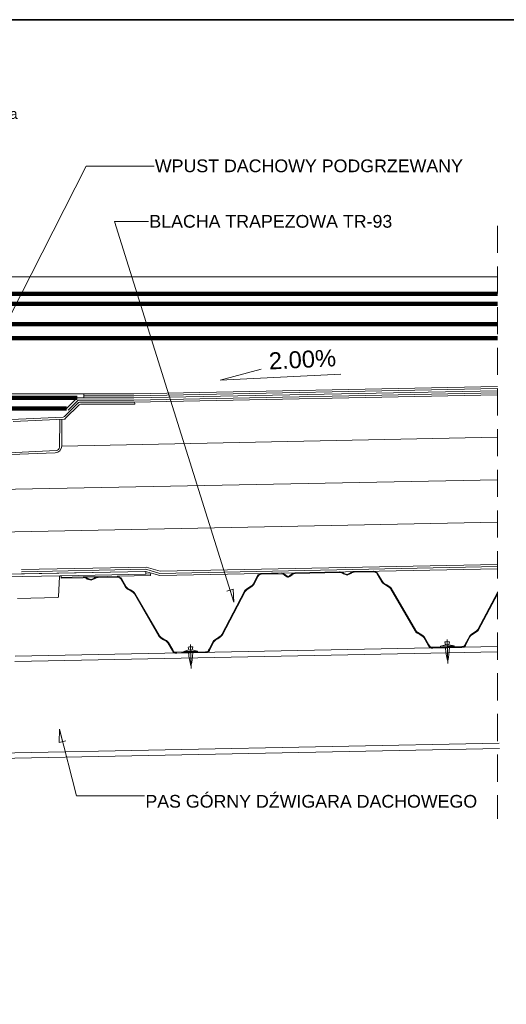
# Model space of a CAD drawing. Header units: millimetres. Extents: x -3262 to 9, y -3066 to -755.
# Tile 9 of 9: x -1410 to -837, y -1917 to -755. Entities that reach past the tile are written whole.
import ezdxf

# ---------------------------------------------------------------- set-up
doc = ezdxf.new("R2010")
doc.units = ezdxf.units.MM
doc.header["$MEASUREMENT"] = 0
for name, pattern in [('ACAD_ISO03W100', [2500, 1250, -1250]), ('Dashed', [5644.44, 2822.22, -2822.22]), ('JIS_02_2.0', [48, 32, -16])]:
    doc.linetypes.add(name, pattern=pattern)
for name, color, linetype, lineweight, true_color in [('a___cienka___0.15_Nr_pióra__10', 7, 'Continuous', 211, 0xb8231b), ('a___ocieplenie_Nr_pióra__214', 7, 'Continuous', 20, 0xcc0000), ('a___przekrojowa___0.5_Nr_pióra__160', 7, 'Continuous', 20, 0x020602), ('MAPA SKAN_Nr_pióra__3', 7, 'Continuous', 35, 0x008200)]:
    doc.layers.add(name, color=color, linetype=linetype, lineweight=lineweight, true_color=true_color)
for name, color, linetype, lineweight in [('a___widokowa_0.25_Nr_pióra__130', 5, 'Continuous', 20), ('Budowlane - Opisy_Nr_pióra__7', 7, 'Continuous', 13), ('detale_Nr_pióra__7', 7, 'Continuous', 13), ('Wyposazenie Wew - Aranzacja Bistro 160 - Opisy_Nr_pióra__7', 7, 'Continuous', 13)]:
    doc.layers.add(name, color=color, linetype=linetype, lineweight=lineweight)
doc.styles.add('GENERATED_STYLE_1', font='txt')
doc.linetypes.add('BATTING', pattern='A,0,[1,D1 - Zamość - pawilon - detal D1 i D21.Shx,S=2.01587e-05,R=0,X=0,Y=0],-10.16254,0', length=10.16254)

msp = doc.modelspace()

# ---------------------------------------------------------------- linework, layer by layer
at = {"layer": 'a___cienka___0.15_Nr_pióra__10', "linetype": 'Continuous'}
for p, q in [((-2171.4, -1078.6), (-847.1, -1078.6)), ((-2171.4, -1090.5), (-847.1, -1090.5)), ((-1456.5, -1114.6), (-847.1, -1114.6)), ((-1452.1, -1131.1), (-847.1, -1131.1)), ((-1342.7, -1201.5), (-1433.4, -1201.5)), ((-1355.2, -1214), (-1430.1, -1214))]:
    msp.add_line(p, q, dxfattribs=at)
at = {"layer": 'a___ocieplenie_Nr_pióra__214', "linetype": 'BATTING'}
for p, q in [((-847.1, -1247.9), (-1360.7, -1258.2)), ((-847.1, -1347.9), (-1448, -1359.9))]:
    msp.add_line(p, q, dxfattribs=at)
at = {"layer": 'a___przekrojowa___0.5_Nr_pióra__160', "linetype": 'Continuous'}
for p, q in [((-1357.7, -1223.5), (-1341.2, -1207)), ((-1275.8, -1206.5), (-1339.8, -1206.5)), ((-1274.8, -1207.5), (-1274.8, -1208.9)), ((-1356.6, -1225.9), (-1340.2, -1209.4)), ((-1274.8, -1208.9), (-1338.8, -1208.9)), ((-1359, -1224.1), (-1420.4, -1226.9)), ((-1357.9, -1226.5), (-1418.2, -1229.4)), ((-1363.6, -1259.4), (-1363.2, -1226.7)), ((-1360.7, -1226.6), (-1360.7, -1258.2)), ((-1423.6, -1266.3), (-1367.4, -1263.4)), ((-1368.4, -1266.2), (-1420.9, -1268.1)), ((-1424.7, -1409.4), (-1262.8, -1406.1)), ((-1363.3, -1412.2), (-1364.5, -1436)), ((-1362.4, -1411.2), (-1361.6, -1411.2)), ((-1361.6, -1413.2), (-1361.6, -1411.2)), ((-1361.6, -1413.2), (-1361.6, -1414.1)), ((-1335.5, -1413.6), (-1361.6, -1414.1)), ((-1335.5, -1412.7), (-1334.5, -1412.7)), ((-1335.5, -1413.6), (-1334.5, -1413.5)), ((-1318.9, -1412.4), (-1334.5, -1412.7)), ((-1331.2, -1413.7), (-1334.5, -1412.7)), ((-1331.8, -1414.4), (-1334.5, -1413.5)), ((-1330.8, -1415.2), (-1331.8, -1414.4)), ((-1330.2, -1414.5), (-1331.2, -1413.7)), ((-1326.3, -1416.5), (-1330.8, -1415.2)), ((-1326.3, -1415.7), (-1330.2, -1414.5)), ((-1326.3, -1415.7), (-1322.6, -1414.1)), ((-1326.3, -1416.5), (-1322, -1414.7)), ((-1322.6, -1414.1), (-1322, -1413.6)), ((-1322, -1413.6), (-1318.9, -1412.4)), ((-1322, -1414.7), (-1321.5, -1414.3)), ((-1321.5, -1414.3), (-1318.9, -1413.2)), ((-1318, -1413.2), (-1318.9, -1413.2)), ((-1295.3, -1412.8), (-1318, -1413.2)), ((-1294.7, -1411.9), (-1295.3, -1411.9)), ((-1294.7, -1412.8), (-1295.3, -1412.8)), ((-1256.2, -1411.1), (-1294.7, -1411.9)), ((-1290.7, -1413.9), (-1294.7, -1411.9)), ((-1291.5, -1414.4), (-1294.7, -1412.8)), ((-1291.2, -1414.9), (-1291.5, -1414.4)), ((-1285.5, -1424.6), (-1291.2, -1414.9)), ((-1290.4, -1414.5), (-1290.7, -1413.9)), ((-1284.8, -1424.2), (-1290.4, -1414.5)), ((-1261.8, -1407.1), (-1261.7, -1409.2)), ((-1261.7, -1409.2), (-1256.2, -1409.1)), ((-1256.2, -1409.1), (-1256.2, -1411.1)), ((-1135.2, -1421.2), (-1130, -1411.2)), ((-1134.5, -1421.6), (-1129.2, -1411.6)), ((-1130, -1411.2), (-1129.4, -1410.1)), ((-1129.4, -1410.1), (-1126.5, -1408.5)), ((-1129.2, -1411.6), (-1128.6, -1410.6)), ((-1128.6, -1410.6), (-1126.5, -1409.4)), ((-1125.8, -1408.5), (-1126.5, -1408.5)), ((-1125.8, -1409.4), (-1126.5, -1409.4)), ((-1101.6, -1408), (-1125.8, -1408.5)), ((-1101.6, -1408.9), (-1125.8, -1409.4)), ((-1098.3, -1409.2), (-1101.6, -1408)), ((-1098.9, -1409.8), (-1101.6, -1408.9)), ((-1098.8, -1409.9), (-1098.9, -1409.8)), ((-1097.6, -1410.9), (-1098.8, -1409.9)), ((-1098.3, -1409.2), (-1098.3, -1409.2)), ((-1097, -1410.2), (-1098.3, -1409.2)), ((-1095.6, -1412.4), (-1097.6, -1410.9)), ((-1095.1, -1411.7), (-1097, -1410.2)), ((-1094.6, -1412.9), (-1095.6, -1412.4)), ((-1094.4, -1412.1), (-1095.1, -1411.7)), ((-1093.6, -1413), (-1094.6, -1412.9)), ((-1093.7, -1412.1), (-1094.4, -1412.1)), ((-1093.7, -1412.1), (-1093, -1411.9)), ((-1093.6, -1413), (-1092.6, -1412.7)), ((-1093, -1411.9), (-1092.2, -1411.4)), ((-1092.6, -1412.7), (-1091.7, -1412.1)), ((-1092.2, -1411.4), (-1089.9, -1409.5)), ((-1091.7, -1412.1), (-1089.3, -1410.1)), ((-1089.9, -1409.5), (-1089.7, -1409.3)), ((-1089.7, -1409.3), (-1089.6, -1409.1)), ((-1089.6, -1409.1), (-1085.8, -1407.7)), ((-1089.3, -1410.1), (-1089.1, -1409.9)), ((-1089.1, -1409.9), (-1089, -1409.8)), ((-1089, -1409.8), (-1085.8, -1408.6)), ((-1085.6, -1407.7), (-1085.8, -1407.7)), ((-1085.6, -1408.6), (-1085.8, -1408.6)), ((-1033.5, -1406.7), (-1085.6, -1407.7)), ((-1033.4, -1407.5), (-1085.6, -1408.6)), ((-1033.5, -1406.7), (-1032.5, -1406.6)), ((-1033.4, -1407.5), (-1032.4, -1407.5)), ((-1029.2, -1407.7), (-1032.5, -1406.6)), ((-1029.7, -1408.3), (-1032.4, -1407.5)), ((-1028.8, -1409.1), (-1029.7, -1408.3)), ((-1028.2, -1408.4), (-1029.2, -1407.7)), ((-1024.3, -1410.5), (-1028.8, -1409.1)), ((-1024.3, -1409.6), (-1028.2, -1408.4)), ((-1024.3, -1409.6), (-1020.5, -1408)), ((-1024.3, -1410.5), (-1019.9, -1408.7)), ((-1020.5, -1408), (-1019.2, -1406.9)), ((-1019.9, -1408.7), (-1018.7, -1407.6)), ((-1019.2, -1406.9), (-1018.5, -1406.5)), ((-1018.7, -1407.6), (-1018.2, -1407.3)), ((-1018.5, -1406.5), (-1017.8, -1406.3)), ((-1018.2, -1407.3), (-1017.7, -1407.2)), ((-1016.9, -1406.3), (-1017.8, -1406.3)), ((-1016.9, -1407.2), (-1017.7, -1407.2)), ((-1016, -1406.3), (-1016.9, -1406.3)), ((-1016, -1407.2), (-1016.9, -1407.2)), ((-993.3, -1405.9), (-1016, -1406.3)), ((-993.3, -1406.7), (-1016, -1407.2)), ((-992.7, -1405.9), (-993.3, -1405.9)), ((-992.6, -1406.7), (-993.3, -1406.7)), ((-988.7, -1407.9), (-992.7, -1405.9)), ((-989.5, -1408.3), (-992.6, -1406.7)), ((-989.1, -1408.9), (-989.5, -1408.3)), ((-983.5, -1418.6), (-989.1, -1408.9)), ((-988.4, -1408.4), (-988.7, -1407.9)), ((-982.7, -1418.2), (-988.4, -1408.4)), ((-1284.5, -1425.9), (-1285.5, -1424.6)), ((-1283.9, -1425.2), (-1284.8, -1424.2)), ((-1283.2, -1426.9), (-1284.5, -1425.9)), ((-1282.7, -1426.2), (-1283.9, -1425.2)), ((-1280.1, -1428.8), (-1283.2, -1426.9)), ((-1279.7, -1428), (-1282.7, -1426.2)), ((-1277.1, -1430.6), (-1280.1, -1428.8)), ((-1276.6, -1429.9), (-1279.7, -1428)), ((-1145.2, -1429.4), (-1144.4, -1428.3)), ((-1144.4, -1428.3), (-1143.1, -1427.2)), ((-1144.4, -1429.8), (-1143.7, -1428.9)), ((-1143.7, -1428.9), (-1142.6, -1427.9)), ((-1143.1, -1427.2), (-1140.1, -1425.2)), ((-1142.6, -1427.9), (-1139.7, -1426)), ((-1140.1, -1425.2), (-1137.2, -1423.3)), ((-1139.7, -1426), (-1136.7, -1424)), ((-1137.2, -1423.3), (-1136, -1422.3)), ((-1136.7, -1424), (-1135.4, -1422.9)), ((-1136, -1422.3), (-1135.2, -1421.2)), ((-1135.4, -1422.9), (-1134.5, -1421.6)), ((-982.5, -1419.8), (-983.5, -1418.6)), ((-981.9, -1419.2), (-982.7, -1418.2)), ((-981.2, -1420.9), (-982.5, -1419.8)), ((-980.7, -1420.2), (-981.9, -1419.2)), ((-978.1, -1422.8), (-981.2, -1420.9)), ((-977.7, -1422), (-980.7, -1420.2)), ((-975.1, -1424.6), (-978.1, -1422.8)), ((-974.6, -1423.9), (-977.7, -1422)), ((-973.9, -1425.5), (-975.1, -1424.6)), ((-973.4, -1424.9), (-974.6, -1423.9)), ((-973.2, -1426.4), (-973.9, -1425.5)), ((-972.5, -1426), (-973.4, -1424.9)), ((-944.2, -1476.4), (-973.2, -1426.4)), ((-943.4, -1476), (-972.5, -1426)), ((-1365.5, -1436.9), (-1412.9, -1437.9)), ((-1276, -1431.6), (-1277.1, -1430.6)), ((-1275.4, -1430.9), (-1276.6, -1429.9)), ((-1275.2, -1432.4), (-1276, -1431.6)), ((-1274.5, -1432), (-1275.4, -1430.9)), ((-1246.2, -1482.4), (-1275.2, -1432.4)), ((-1245.5, -1482), (-1274.5, -1432)), ((-1172.2, -1480.5), (-1145.2, -1429.4)), ((-1171.4, -1480.9), (-1144.4, -1429.8)), ((-870.2, -1474.5), (-847.1, -1430.9)), ((-869.4, -1474.9), (-847.1, -1432.8)), ((-871, -1475.6), (-870.2, -1474.5)), ((-870.4, -1476.2), (-869.4, -1474.9)), ((-1245.2, -1483.7), (-1246.2, -1482.4)), ((-1244.6, -1483.1), (-1245.5, -1482)), ((-1243.8, -1484.8), (-1245.2, -1483.7)), ((-1243.4, -1484.1), (-1244.6, -1483.1)), ((-1240.7, -1486.7), (-1243.8, -1484.8)), ((-1240.3, -1486), (-1243.4, -1484.1)), ((-1237.7, -1488.6), (-1240.7, -1486.7)), ((-1237.2, -1487.8), (-1240.3, -1486)), ((-1181.4, -1487.8), (-1180.2, -1486.7)), ((-1180.2, -1486.7), (-1177.2, -1484.7)), ((-1179.7, -1487.4), (-1176.8, -1485.5)), ((-1177.2, -1484.7), (-1174.2, -1482.7)), ((-1176.8, -1485.5), (-1173.7, -1483.4)), ((-1174.2, -1482.7), (-1173, -1481.6)), ((-1173.7, -1483.4), (-1172.4, -1482.3)), ((-1173, -1481.6), (-1172.2, -1480.5)), ((-1172.4, -1482.3), (-1171.4, -1480.9)), ((-943.2, -1477.7), (-944.2, -1476.4)), ((-942.6, -1477), (-943.4, -1476)), ((-941.8, -1478.8), (-943.2, -1477.7)), ((-941.3, -1478), (-942.6, -1477)), ((-938.7, -1480.7), (-941.8, -1478.8)), ((-938.2, -1479.9), (-941.3, -1478)), ((-935.7, -1482.5), (-938.7, -1480.7)), ((-935.2, -1481.8), (-938.2, -1479.9)), ((-934.5, -1483.4), (-935.7, -1482.5)), ((-933.9, -1482.8), (-935.2, -1481.8)), ((-933.8, -1484.3), (-934.5, -1483.4)), ((-933.1, -1483.9), (-933.9, -1482.8)), ((-928.7, -1493.1), (-933.8, -1484.3)), ((-928, -1492.6), (-933.1, -1483.9)), ((-885, -1491.8), (-880.2, -1482.8)), ((-884.2, -1492.2), (-879.5, -1483.2)), ((-880.2, -1482.8), (-879.4, -1481.7)), ((-879.5, -1483.2), (-878.8, -1482.3)), ((-879.4, -1481.7), (-878.2, -1480.7)), ((-878.8, -1482.3), (-877.7, -1481.4)), ((-878.2, -1480.7), (-875.2, -1478.7)), ((-877.7, -1481.4), (-874.8, -1479.4)), ((-875.2, -1478.7), (-872.2, -1476.7)), ((-874.8, -1479.4), (-871.7, -1477.4)), ((-872.2, -1476.7), (-871, -1475.6)), ((-871.7, -1477.4), (-870.4, -1476.2)), ((-1236.5, -1489.5), (-1237.7, -1488.6)), ((-1236, -1488.8), (-1237.2, -1487.8)), ((-1235.8, -1490.4), (-1236.5, -1489.5)), ((-1235.1, -1489.9), (-1236, -1488.8)), ((-1230.7, -1499.1), (-1235.8, -1490.4)), ((-1230, -1498.7), (-1235.1, -1489.9)), ((-1187.6, -1499.1), (-1187, -1497.8)), ((-1187, -1497.8), (-1182.3, -1488.9)), ((-1186.8, -1499.5), (-1186.2, -1498.2)), ((-1186.2, -1498.2), (-1181.5, -1489.3)), ((-1182.3, -1488.9), (-1181.4, -1487.8)), ((-1181.5, -1489.3), (-1180.8, -1488.4)), ((-1180.8, -1488.4), (-1179.7, -1487.4)), ((-928, -1494.3), (-928.7, -1493.1)), ((-927.2, -1493.9), (-928, -1492.6)), ((-927.3, -1495.4), (-928, -1494.3)), ((-926.4, -1496.2), (-927.3, -1495.4)), ((-926.6, -1494.9), (-927.2, -1493.9)), ((-926.1, -1495.4), (-926.6, -1494.9)), ((-925.2, -1496.5), (-926.4, -1496.2)), ((-925.2, -1495.6), (-926.1, -1495.4)), ((-923.8, -1495.6), (-925.2, -1495.6)), ((-923.8, -1496.5), (-925.2, -1496.5)), ((-923.1, -1495.6), (-923.8, -1495.6)), ((-923.1, -1496.5), (-923.8, -1496.5)), ((-889.2, -1494.9), (-923.1, -1495.6)), ((-889.2, -1495.8), (-923.1, -1496.5)), ((-889.2, -1494.9), (-887.7, -1494.8)), ((-889.2, -1495.8), (-887.6, -1495.7)), ((-887.7, -1494.8), (-886.7, -1494.6)), ((-887.6, -1495.7), (-886.4, -1495.4)), ((-886.7, -1494.6), (-886.2, -1494.1)), ((-886.4, -1495.4), (-885.5, -1494.6)), ((-886.2, -1494.1), (-885.7, -1493.2)), ((-885.7, -1493.2), (-885, -1491.8)), ((-885.5, -1494.6), (-884.9, -1493.6)), ((-884.9, -1493.6), (-884.2, -1492.2)), ((-1230, -1500.3), (-1230.7, -1499.1)), ((-1229.3, -1499.9), (-1230, -1498.7)), ((-1229.4, -1501.4), (-1230, -1500.3)), ((-1228.5, -1502.2), (-1229.4, -1501.4)), ((-1228.6, -1500.9), (-1229.3, -1499.9)), ((-1228.1, -1501.4), (-1228.6, -1500.9)), ((-1227.3, -1502.5), (-1228.5, -1502.2)), ((-1227.2, -1501.6), (-1228.1, -1501.4)), ((-1225.8, -1502.5), (-1227.3, -1502.5)), ((-1225.8, -1501.6), (-1227.2, -1501.6)), ((-1225.2, -1501.6), (-1225.8, -1501.6)), ((-1225.2, -1502.5), (-1225.8, -1502.5)), ((-1191.5, -1501), (-1225.2, -1501.6)), ((-1191.5, -1501.8), (-1225.2, -1502.5)), ((-1191.1, -1501), (-1191.5, -1501)), ((-1191.1, -1501.8), (-1191.5, -1501.8)), ((-1191.1, -1501), (-1189.6, -1500.9)), ((-1191.1, -1501.8), (-1189.5, -1501.8)), ((-1189.6, -1500.9), (-1189.1, -1500.8)), ((-1189.5, -1501.8), (-1188.9, -1501.7)), ((-1189.1, -1500.8), (-1188.7, -1500.7)), ((-1188.9, -1501.7), (-1188.3, -1501.4)), ((-1188.7, -1500.7), (-1188.2, -1500.1)), ((-1188.3, -1501.4), (-1187.4, -1500.6)), ((-1188.2, -1500.1), (-1187.6, -1499.1)), ((-1187.4, -1500.6), (-1186.8, -1499.5))]:
    msp.add_line(p, q, dxfattribs=at)
at = {"layer": 'a___przekrojowa___0.5_Nr_pióra__160', "linetype": 'Continuous', "flags": 128}
msp.add_lwpolyline([(-1334.6, -1196.5), (-1275.9, -1196.5), (-847.1, -1187.9)], dxfattribs=at)
at = {"layer": 'a___przekrojowa___0.5_Nr_pióra__160', "linetype": 'Continuous'}
for centre, radius, start, end in [((-1339.8, -1208.5), 2, 90, 135), ((-1275.8, -1207.5), 1, 0, 90), ((-1338.8, -1210.9), 2, 90, 135), ((-1359.1, -1222.1), 2, 272.5508, 315), ((-1358, -1224.5), 2, 272.8049, 315), ((-1368.7, -1258.2), 8, 272.0164, 0), ((-1367.6, -1259.4), 4, 272.926, 359.4488), ((-1362.3, -1412.2), 1, 91.1449, 177.1981), ((-1262.8, -1407.1), 1, 1.1449, 91.1449), ((-1365.5, -1435.9), 1, 271.1648, 357.1981)]:
    msp.add_arc(centre, radius, start, end, dxfattribs=at)
at = {"layer": 'a___widokowa_0.25_Nr_pióra__130', "linetype": 'JIS_02_2.0'}
msp.add_line((-847.1, -998.3), (-847.1, -1698.1), dxfattribs=at)
at = {"layer": 'a___widokowa_0.25_Nr_pióra__130', "linetype": 'Continuous'}
for p, q in [((-2171.4, -1058.6), (-847.1, -1058.6)), ((-1174.1, -1180.6), (-1125.5, -1167.5)), ((-1031.9, -1173.5), (-1174.1, -1180.6)), ((-1334.6, -1196.5), (-1434.7, -1196.5)), ((-1334.6, -1196.5), (-1334.6, -1201.5)), ((-847.1, -1197.9), (-1275.8, -1206.5)), ((-847.1, -1297.9), (-1448, -1309.9)), ((-847.1, -1402.9), (-1245.3, -1410.9)), ((-1362.4, -1411.2), (-1429.7, -1412.6)), ((-1261.7, -1409.2), (-1361.6, -1411.2)), ((-1335.5, -1412.7), (-1361.6, -1413.2)), ((-1295.3, -1411.9), (-1318.9, -1412.4)), ((-847.2, -1494.9), (-1415.9, -1506.3)), ((-847.1, -1501.2), (-1416.2, -1512.6)), ((-844.9, -1608.6), (-1450.3, -1620.7)), ((-844.8, -1614.9), (-1451.5, -1627.1))]:
    msp.add_line(p, q, dxfattribs=at)
at = {"layer": 'a___widokowa_0.25_Nr_pióra__130', "linetype": 'Continuous', "flags": 128}
for points in [[(-1355.2, -1214), (-1342.7, -1201.5), (-1275.8, -1201.5), (-847.1, -1192.9)], [(-1408.3, -1404), (-1261.2, -1401.1), (-1244.7, -1405.9), (-847.1, -1397.9)], [(-1408.2, -1409), (-1261.9, -1406.1), (-1245.3, -1410.9)]]:
    msp.add_lwpolyline(points, dxfattribs=at)
at = {"layer": 'a___widokowa_0.25_Nr_pióra__130', "linetype": 'ACAD_ISO03W100', "flags": 128}
for points in [[(-1353.4, -1215.7), (-1341.6, -1204), (-1275.8, -1204), (-847.1, -1195.4)], [(-1408.2, -1406.5), (-1261.5, -1403.6), (-1245, -1408.4), (-847.1, -1400.4)]]:
    msp.add_lwpolyline(points, dxfattribs=at)
at = {"layer": 'a___widokowa_0.25_Nr_pióra__130', "linetype": 'Dashed', "flags": 128}
msp.add_lwpolyline([(-1334.6, -1199), (-1275.8, -1199), (-847.1, -1190.4)], dxfattribs=at)
at = {"layer": 'detale_Nr_pióra__7', "linetype": 'Continuous'}
for p, q in [((-1166.2, -1429.3), (-1158.6, -1426.9)), ((-1157.9, -1442.4), (-1162.4, -1428.1)), ((-1158.6, -1426.9), (-1157.9, -1442.4)), ((-906.4, -1486.3), (-905.8, -1514.7)), ((-1211.7, -1495.4), (-1210.9, -1498.8)), ((-1209.1, -1492.4), (-1208.4, -1520.8)), ((-1206.2, -1495.3), (-1206.9, -1498.7)), ((-914.2, -1494.4), (-908.2, -1492.8)), ((-914.2, -1494.4), (-898.2, -1494.1)), ((-914.2, -1494.4), (-914.2, -1495.4)), ((-914.2, -1495.4), (-912.6, -1495.4)), ((-912.6, -1495.4), (-906.2, -1495.3)), ((-909.1, -1489.4), (-908.2, -1492.8)), ((-899.8, -1495.1), (-906.2, -1495.3)), ((-903.6, -1489.3), (-904.3, -1492.7)), ((-898.2, -1494.1), (-904.3, -1492.7)), ((-898.2, -1495.1), (-899.8, -1495.1)), ((-898.2, -1494.1), (-898.2, -1495.1)), ((-1216.9, -1500.5), (-1210.9, -1498.8)), ((-1216.9, -1500.5), (-1200.9, -1500.2)), ((-1216.9, -1500.5), (-1216.9, -1501.5)), ((-1216.9, -1501.5), (-1215.3, -1501.4)), ((-1215.3, -1501.4), (-1208.9, -1501.3)), ((-1202.5, -1501.2), (-1208.9, -1501.3)), ((-1200.9, -1500.2), (-1206.9, -1498.7)), ((-1200.9, -1501.1), (-1202.5, -1501.2)), ((-1200.9, -1500.2), (-1200.9, -1501.1)), ((-1363.8, -1607.9), (-1363.6, -1592.3)), ((-1363.6, -1592.3), (-1359.9, -1606.9)), ((-1356, -1605.9), (-1363.8, -1607.9))]:
    msp.add_line(p, q, dxfattribs=at)
at = {"layer": 'detale_Nr_pióra__7', "linetype": 'Continuous', "flags": 128}
for points in [[(-1449.3, -1157.9), (-1332.2, -928), (-1251.9, -928)], [(-1157.9, -1442.4), (-1298.5, -993.4), (-1258.4, -993.4)], [(-1363.6, -1592.3), (-1343.5, -1670.8), (-1263.1, -1670.8)]]:
    msp.add_lwpolyline(points, dxfattribs=at)
at = {"layer": 'detale_Nr_pióra__7', "linetype": 'Continuous'}
for centre, radius, start, end in [((-1208.8, -1504.6), 9.65, 74.594, 107.6976), ((-906.1, -1498.6), 9.65, 74.594, 107.6976), ((-840.6, -1492.3), 68, 183.2428, 196.3234), ((-906.4, -1483.3), 9.65, 259.3907, 282.8947), ((-971.7, -1495), 68, 345.9681, 359.0487), ((-1143.3, -1498.4), 68, 183.2428, 196.3234), ((-1209.1, -1489.3), 9.65, 259.3907, 282.8947), ((-1274.4, -1501), 68, 345.9681, 359.0487)]:
    msp.add_arc(centre, radius, start, end, dxfattribs=at)
at = {"layer": 'MAPA SKAN_Nr_pióra__3', "linetype": 'Continuous', "flags": 128}
msp.add_lwpolyline([(-3262.5, -755.2), (8.8, -755.2), (8.8, -3066.3), (-3262.5, -3066.3)], close=True, dxfattribs=at)

# ---------------------------------------------------------------- texts
at = {"layer": 'Budowlane - Opisy_Nr_pióra__7', "linetype": 'Continuous', "char_height": 15, "attachment_point": 7, "style": 'GENERATED_STYLE_1'}
for s, insert in [('\\A1;{\\fArial|b0|i0|c238|p38;WPUST DACHOWY PODGRZEWANY}', (-1251, -935.3)), ('\\A1;{\\fArial|b0|i0|c238|p38;BLACHA TRAPEZOWA TR-93}', (-1257.5, -1000.8)), ('\\A1;{\\fArial|b0|i0|c238|p38;PAS GÓRNY DŹWIGARA DACHOWEGO}', (-1262.2, -1685.1))]:
    msp.add_mtext(s, dxfattribs=dict(at, insert=insert))
at = {"layer": 'Budowlane - Opisy_Nr_pióra__7', "linetype": 'Continuous', "insert": (-1116.1, -1168.2), "char_height": 20, "attachment_point": 7, "rotation": 2.8509, "style": 'GENERATED_STYLE_1'}
msp.add_mtext('\\A1;{\\fArial|b0|i0|c238|p38;2.00%}', dxfattribs=at)
at = {"layer": 'detale_Nr_pióra__7', "linetype": 'Continuous', "insert": (-2150.4, -1858.9), "char_height": 17.143, "attachment_point": 7, "style": 'GENERATED_STYLE_1'}
msp.add_mtext('\\A1;{\\fArial|b0|i0|c238|p38;Folię paroizolacyjną sklejać na zakładkę taśmą samoprzylepną}', dxfattribs=at)
at = {"layer": 'Wyposazenie Wew - Aranzacja Bistro 160 - Opisy_Nr_pióra__7', "linetype": 'Continuous', "insert": (-2011.9, -875.9), "char_height": 12, "attachment_point": 7, "style": 'GENERATED_STYLE_1'}
msp.add_mtext('\\A1;{\\fArial|b0|i0|c238|p38;papa polimerowo-asfaltowa modyfikowana wierzchniego krycia termozgrzewalna}', dxfattribs=at)

doc.saveas('drawing.dxf')
